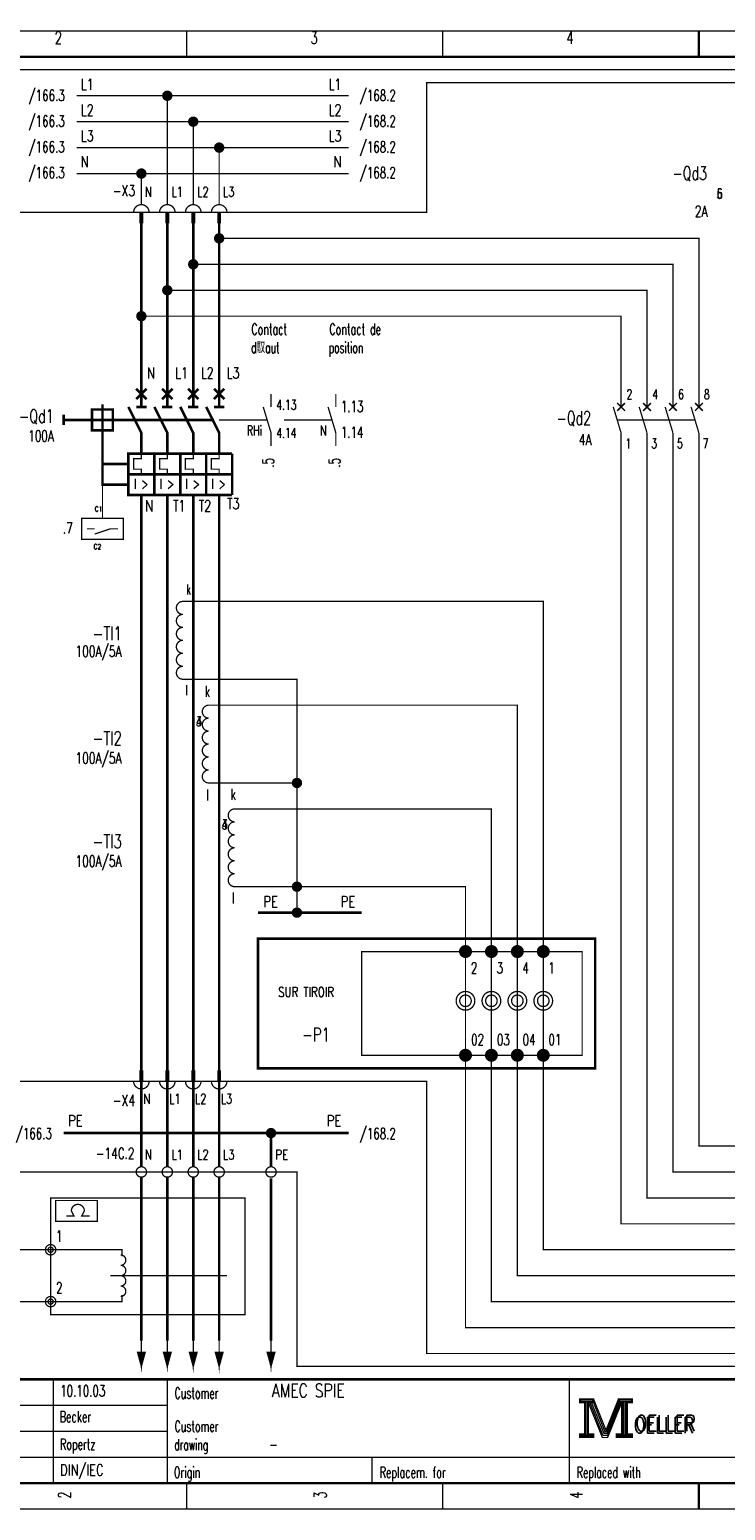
# Model space of a CAD drawing. Header units: centimetres. Extents: x 0 to 491, y -1040 to 69.
# Tile 119 of 181: x 357 to 371, y -640 to -611. Entities that reach past the tile are written whole.
import ezdxf
from ezdxf.enums import TextEntityAlignment as Align

# ---------------------------------------------------------------- set-up
doc = ezdxf.new("R2010")
doc.units = ezdxf.units.CM
doc.header["$MEASUREMENT"] = 0
doc.linetypes.add('GESTRICHELT', pattern=[3.75, 3, -0.75])
doc.linetypes.add('STRICH-PUNKT', pattern=[4.7, 3, -0.75, 0.2, -0.75])
doc.layers.get('0').update_dxf_attribs({"color": 9, "linetype": 'CONTINUOUS'})
doc.layers.add('0L', color=7, linetype='CONTINUOUS')
doc.styles.get("Standard").update_dxf_attribs({"font": 'romans.shx', "bigfont": 'TXT.shx'})

# ---------------------------------------------------------------- blocks, each defined once
blk = doc.blocks.new('BCIRCLE_FILLED')
at = {"color": 0, "linetype": 'Continuous', "const_width": 1, "flags": 128}
blk.add_lwpolyline([(0.5, 0, 1), (-0.5, 0, 1)], format="xyb", close=True, dxfattribs=at)

msp = doc.modelspace()

# ---------------------------------------------------------------- linework, layer by layer
at = {"color": 0, "flags": 128}
for points, const_width in [([(350, -625.75), (350, -611.5), (390.5, -611.5), (390.5, -640), (350, -640), (350, -625.75)], 0.025), ([(363.5, -612.75), (358.25, -612.75)], 0.025), ([(360, -614.85), (360, -612.75)], 0.025), ([(363.5, -613.25), (358.25, -613.25)], 0.025), ([(360.5, -614.85), (360.5, -613.25)], 0.025), ([(363.5, -613.75), (358.25, -613.75)], 0.025), ([(361, -614.85), (361, -613.75)], 0.025), ([(363.5, -614.25), (358.25, -614.25)], 0.025), ([(359.5, -614.85), (359.5, -614.25)], 0.025), ([(359.5, -618.35), (359.5, -615.2)], 0.05), ([(360, -618.35), (360, -615.2)], 0.05), ([(360.5, -618.35), (360.5, -615.2)], 0.05), ([(361, -618.35), (361, -615.2)], 0.05), ([(370.25, -618.75), (370.25, -615.5), (361, -615.5)], 0.025), ([(369.75, -618.75), (369.75, -616), (360.5, -616)], 0.025), ([(369.25, -618.75), (369.25, -616.5), (360, -616.5)], 0.025), ([(368.75, -618.75), (368.75, -617), (359.5, -617)], 0.025), ([(359.25, -618.75), (359.5, -619.25), (359.5, -619.65)], 0.05), ([(359.75, -618.75), (360, -619.25), (360, -619.65)], 0.05), ([(360.25, -618.75), (360.5, -619.25), (360.5, -619.65)], 0.05), ([(360.75, -618.75), (361, -619.25), (361, -619.65)], 0.05), ([(361.85, -618.75), (362, -619.25), (362, -619.5)], 0.025), ([(363.1, -618.75), (363.25, -619.25), (363.25, -619.5)], 0.025), ([(359.5, -619.25), (359.5, -619.75), (359.35, -619.75), (359.35, -619.95), (359.5, -619.95), (359.5, -620.05)], 0.025), ([(360, -619.25), (360, -619.75), (359.85, -619.75), (359.85, -619.95), (360, -619.95), (360, -620.05)], 0.025), ([(360.5, -619.25), (360.5, -619.75), (360.35, -619.75), (360.35, -619.95), (360.5, -619.95), (360.5, -620.05)], 0.025), ([(361, -619.25), (361, -619.75), (360.85, -619.75), (360.85, -619.95), (361, -619.95), (361, -620.05)], 0.025), ([(383.55, -634.5), (368.75, -634.5), (368.75, -619.25)], 0.025), ([(383.55, -634), (369.25, -634), (369.25, -619.25)], 0.025), ([(383.55, -633.5), (369.75, -633.5), (369.75, -619.25)], 0.025), ([(383.55, -633), (370.25, -633), (370.25, -619.25)], 0.025), ([(359.5, -631.55), (359.5, -620.45)], 0.05), ([(360, -631.55), (360, -620.45)], 0.05), ([(360.5, -631.55), (360.5, -620.45)], 0.05), ([(361, -631.55), (361, -620.45)], 0.05), ([(358.75, -620.9), (358.35, -620.9), (358.35, -621.3), (359.15, -621.3), (359.15, -620.9), (358.75, -620.9)], 0.025), ([(358.6, -621.2), (358.9, -621.1), (359.05, -621.1)], 0.025), ([(383.55, -635), (367.25, -635), (367.25, -622.5), (360.3, -622.5)], 0.025), ([(362.5, -626), (362.5, -624), (360.3, -624)], 0.025), ([(383.55, -635.5), (366.75, -635.5), (366.75, -624.5), (360.8, -624.5)], 0.025), ([(362.5, -628), (362.5, -626), (360.8, -626)], 0.025), ([(383.55, -636), (366.25, -636), (366.25, -626.5), (361.3, -626.5)], 0.025), ([(362.5, -628.5), (362.5, -628), (361.3, -628)], 0.025), ([(383.55, -636.5), (365.75, -636.5), (365.75, -628), (362.5, -628)], 0.025), ([(359.5, -633.4), (359.5, -631.9)], 0.05), ([(360, -633.4), (360, -631.9)], 0.05), ([(360.5, -633.4), (360.5, -631.9)], 0.05), ([(361, -633.4), (361, -631.9)], 0.05), ([(357.85, -634.25), (357.85, -634.05), (358.65, -634.05), (358.65, -634.45), (357.85, -634.45), (357.85, -634.25)], 0.025), ([(358.15, -634.25), (358.2, -634.35), (358.05, -634.35)], 0.025), ([(358.4, -634.25), (358.35, -634.35), (358.5, -634.35)], 0.025), ([(357.75, -635), (354.25, -635)], 0.025), ([(359.125, -635.125), (359.125, -635), (357.75, -635)], 0.025), ([(357.75, -636), (354.25, -636)], 0.025), ([(359.125, -635.875), (359.125, -636), (357.75, -636)], 0.025), ([(359.5, -637.25), (359.575, -636.975), (359.425, -636.975), (359.5, -637.25), (359.55, -636.975), (359.525, -636.975), (359.5, -637.25), (359.475, -636.975), (359.45, -636.975), (359.5, -637.25)], 0.025), ([(360, -637.25), (360.075, -636.975), (359.925, -636.975), (360, -637.25), (360.05, -636.975), (360.025, -636.975), (360, -637.25), (359.975, -636.975), (359.95, -636.975), (360, -637.25)], 0.025), ([(360.5, -637.25), (360.575, -636.975), (360.425, -636.975), (360.5, -637.25), (360.55, -636.975), (360.525, -636.975), (360.5, -637.25), (360.475, -636.975), (360.45, -636.975), (360.5, -637.25)], 0.025), ([(361, -637.25), (361.075, -636.975), (360.925, -636.975), (361, -637.25), (361.05, -636.975), (361.025, -636.975), (361, -637.25), (360.975, -636.975), (360.95, -636.975), (361, -637.25)], 0.025), ([(362, -637.25), (362.075, -636.975), (361.925, -636.975), (362, -637.25), (362.05, -636.975), (362.025, -636.975), (362, -637.25), (361.975, -636.975), (361.95, -636.975), (362, -637.25)], 0.025), ([(367.95, -637.88), (367.95, -637.95), (368.05, -637.95), (368.05, -638.55), (367.95, -638.55), (367.95, -638.62), (368.22, -638.62), (368.22, -638.55), (368.12, -638.55), (368.12, -637.95), (368.22, -637.95), (368.22, -637.88), (367.95, -637.88)], 0.025), ([(368.07, -637.93), (368.07, -638.57), (368.1, -638.57), (368.1, -637.93)], 0.025), ([(368.12, -637.95), (368.39, -638.62), (368.49, -638.62), (368.76, -637.95)], 0.025), ([(368.18, -637.95), (368.42, -638.54), (368.46, -638.54)], 0.025), ([(368.22, -637.88), (368.46, -638.48), (368.7, -637.88)], 0.025), ([(368.22, -637.95), (368.44, -638.51), (368.47, -638.51)], 0.025), ([(368.46, -638.58), (368.49, -638.58), (368.74, -637.95)], 0.025), ([(368.46, -638.54), (368.48, -638.54), (368.72, -637.95)], 0.025), ([(368.76, -637.95), (368.76, -638.55), (368.66, -638.55), (368.66, -638.62), (368.71, -638.62)], 0.025), ([(368.7, -637.88), (368.7, -637.95), (368.8, -637.95), (368.8, -638.55), (368.7, -638.55), (368.7, -638.62), (368.97, -638.62), (368.97, -638.55), (368.87, -638.55), (368.87, -637.95), (368.97, -637.95), (368.97, -637.88), (368.7, -637.88)], 0.025), ([(368.78, -637.93), (368.78, -638.57), (368.83, -638.57), (368.83, -637.93), (368.85, -637.93), (368.85, -638.57)], 0.025)]:
    msp.add_lwpolyline(points, dxfattribs=dict(at, const_width=const_width))
for points, const_width in [([(350, -611.5), (390.5, -611.5), (390.5, -640), (350, -640)], 0.025), ([(350.5, -612), (390, -612), (390, -639.5), (350.5, -639.5)], 0.05), ([(350.5, -612), (390, -612), (390, -639.5), (350.5, -639.5)], 0.025), ([(359.475, -615), (359.525, -615), (359.525, -615.2), (359.475, -615.2)], 0.025), ([(359.975, -615), (360.025, -615), (360.025, -615.2), (359.975, -615.2)], 0.025), ([(360.475, -615), (360.525, -615), (360.525, -615.2), (360.475, -615.2)], 0.025), ([(360.975, -615), (361.025, -615), (361.025, -615.2), (360.975, -615.2)], 0.025), ([(358.55, -619.2), (358.95, -619.2), (358.95, -618.8), (358.55, -618.8)], 0.05), ([(359.25, -620.45), (360.75, -620.45), (360.75, -619.65), (359.25, -619.65)], 0.05), ([(368, -631.25), (363.75, -631.25), (363.75, -629.25), (368, -629.25)], 0.025), ([(359.475, -631.75), (359.525, -631.75), (359.525, -631.55), (359.475, -631.55)], 0.025), ([(359.975, -631.75), (360.025, -631.75), (360.025, -631.55), (359.975, -631.55)], 0.025), ([(360.475, -631.75), (360.525, -631.75), (360.525, -631.55), (360.475, -631.55)], 0.025), ([(360.975, -631.75), (361.025, -631.75), (361.025, -631.55), (360.975, -631.55)], 0.025), ([(367.97, -637.9), (368.2, -637.9), (368.2, -637.93), (367.97, -637.93)], 0.025), ([(368.72, -637.9), (368.95, -637.9), (368.95, -637.93), (368.72, -637.93)], 0.025), ([(367.97, -638.57), (368.2, -638.57), (368.2, -638.6), (367.97, -638.6)], 0.025), ([(368.68, -638.57), (368.95, -638.57), (368.95, -638.6), (368.68, -638.6)], 0.025)]:
    msp.add_lwpolyline(points, close=True, dxfattribs=dict(at, const_width=const_width))
at = {"color": 0}
for points, const_width in [([(360.375, -611.5), (360.375, -612)], 0.025), ([(365.312, -611.5), (365.312, -612)], 0.025), ([(370.25, -612), (370.25, -611.5)], 0.05), ([(370.25, -611.5), (370.25, -612)], 0.025), ([(359.5, -615), (359.5, -615.2)], 0.025), ([(360, -615), (360, -615.2)], 0.025), ([(360.5, -615), (360.5, -615.2)], 0.025), ([(361, -615), (361, -615.2)], 0.025), ([(359.4, -618.4), (359.6, -618.6)], 0.05), ([(359.6, -618.4), (359.4, -618.6)], 0.05), ([(359.5, -618.35), (359.5, -618.75)], 0.05), ([(360.1, -618.4), (359.9, -618.6)], 0.05), ([(359.9, -618.4), (360.1, -618.6)], 0.05), ([(360, -618.35), (360, -618.75)], 0.05), ([(360.6, -618.4), (360.4, -618.6)], 0.05), ([(360.4, -618.4), (360.6, -618.6)], 0.05), ([(360.5, -618.35), (360.5, -618.75)], 0.05), ([(361.1, -618.4), (360.9, -618.6)], 0.05), ([(360.9, -618.4), (361.1, -618.6)], 0.05), ([(361, -618.35), (361, -618.75)], 0.05), ([(358.75, -618.7), (358.75, -619.2)], 0.05), ([(362, -618.5), (362, -618.75)], 0.025), ([(363.25, -618.5), (363.25, -618.75)], 0.025), ([(368.675, -618.675), (368.825, -618.825)], 0.03), ([(368.825, -618.675), (368.725, -618.775)], 0.03), ([(369.175, -618.675), (369.325, -618.825)], 0.03), ([(369.325, -618.675), (369.175, -618.825)], 0.03), ([(369.825, -618.675), (369.675, -618.825)], 0.03), ([(369.675, -618.675), (369.825, -618.825)], 0.03), ([(370.325, -618.675), (370.175, -618.825)], 0.03), ([(370.175, -618.675), (370.325, -618.825)], 0.03), ([(358, -618.9), (358, -619.1)], 0.05), ([(359.4, -618.75), (359.6, -618.75)], 0.05), ([(359.9, -618.75), (360.1, -618.75)], 0.05), ([(360.4, -618.75), (360.6, -618.75)], 0.05), ([(360.9, -618.75), (361.1, -618.75)], 0.05), ([(368.6, -618.75), (368.75, -619.25)], 0.025), ([(368.8, -618.7), (368.675, -618.825)], 0.03), ([(369.1, -618.75), (369.25, -619.25)], 0.025), ([(369.6, -618.75), (369.75, -619.25)], 0.025), ([(370.1, -618.75), (370.25, -619.25)], 0.025), ([(358.55, -619), (358.95, -619)], 0.05), ([(359.75, -619.65), (359.75, -620.45)], 0.05), ([(360.25, -619.65), (360.25, -620.45)], 0.05), ([(360.75, -619.65), (360.75, -620.45)], 0.05), ([(360.75, -619.65), (361.25, -619.65)], 0.05), ([(361.25, -619.65), (361.25, -620.45)], 0.05), ([(359.25, -620.05), (360.75, -620.05)], 0.05), ([(360.75, -620.05), (361.25, -620.05)], 0.05), ([(361.25, -620.45), (360.75, -620.45)], 0.05), ([(358.45, -621.1), (358.6, -621.1)], 0.025), ([(365.75, -630), (365.75, -629.25)], 0.025), ([(366.25, -630), (366.25, -629.25)], 0.025), ([(366.75, -630), (366.75, -629.25)], 0.025), ([(367.25, -630), (367.25, -629.25)], 0.025), ([(365.75, -630.4), (365.75, -631.25)], 0.025), ([(366.25, -630.4), (366.25, -631.25)], 0.025), ([(366.75, -630.4), (366.75, -631.25)], 0.025), ([(367.25, -630.4), (367.25, -631.25)], 0.025), ([(359.5, -631.55), (359.5, -631.75)], 0.025), ([(360, -631.55), (360, -631.75)], 0.025), ([(360.5, -631.55), (360.5, -631.75)], 0.025), ([(361, -631.55), (361, -631.75)], 0.025), ([(358.9, -635.5), (361.15, -635.5)], 0.025), ([(359.5, -636.75), (359.5, -637.25)], 0.025), ([(360, -636.75), (360, -637.25)], 0.025), ([(360.5, -636.75), (360.5, -637.25)], 0.025), ([(361, -636.75), (361, -637.25)], 0.025), ([(362, -636.75), (362, -637.25)], 0.025), ([(390, -637.5), (350.5, -637.5)], 0.05), ([(357.8, -637.5), (357.8, -639.5)], 0.025), ([(360, -637.5), (360, -639.5)], 0.025), ([(367.75, -637.5), (367.75, -639.5)], 0.025), ([(350.5, -638), (360, -638)], 0.025), ([(368.15, -637.95), (368.4, -638.58)], 0.025), ([(368.47, -638.51), (368.7, -637.94)], 0.025), ([(350.5, -638.5), (360, -638.5)], 0.025), ([(368.4, -638.58), (368.46, -638.58)], 0.025), ([(350.5, -639), (372, -639)], 0.025), ([(363.95, -639), (363.95, -639.5)], 0.025), ([(360.375, -640), (360.375, -639.5)], 0.025), ([(365.312, -640), (365.312, -639.5)], 0.025), ([(370.25, -639.5), (370.25, -640)], 0.05), ([(370.25, -640), (370.25, -639.5)], 0.025)]:
    msp.add_lwpolyline(points, dxfattribs=dict(at, const_width=const_width))
at = {"color": 0, "linetype": 'GESTRICHELT', "flags": 128}
for points, const_width in [([(356.75, -612.25), (385, -612.25), (385, -637.25), (362.5, -637.25), (362.5, -633.5), (356.75, -633.5), (356.75, -612.25)], 0.025), ([(357, -615), (365, -615), (365, -612.5), (383.75, -612.5), (383.75, -617.5)], 0.025), ([(383.75, -620.75), (383.75, -637), (365, -637), (365, -631.75), (357, -631.75), (357, -615)], 0.025), ([(358.75, -619.2), (358.75, -620.25), (359.25, -620.25)], 0.05), ([(359.5, -636.75), (359.5, -633.6)], 0.05), ([(360, -636.75), (360, -633.6)], 0.05), ([(360.5, -636.75), (360.5, -633.6)], 0.05), ([(361, -636.75), (361, -633.6)], 0.05)]:
    msp.add_lwpolyline(points, dxfattribs=dict(at, const_width=const_width))
at = {"color": 0, "const_width": 0.025, "flags": 128}
for points in [[(359.65, -615, 1), (359.35, -615, 1)], [(360.15, -615, 1), (359.85, -615, 1)], [(360.65, -615, 1), (360.35, -615, 1)], [(361.15, -615, 1), (360.85, -615, 1)], [(360.3, -622.5, 1), (360.3, -622.75, 1)], [(360.3, -622.75, 1), (360.3, -623, 1)], [(360.3, -623, 1), (360.3, -623.25, 1)], [(360.3, -623.25, 1), (360.3, -623.5, 1)], [(360.3, -623.5, 1), (360.3, -623.75, 1)], [(360.3, -623.75, 1), (360.3, -624, 1)], [(360.8, -624.5, 1), (360.8, -624.75, 1)], [(360.8, -624.75, 1), (360.8, -625, 1)], [(360.8, -625, 1), (360.8, -625.25, 1)], [(360.8, -625.25, 1), (360.8, -625.5, 1)], [(360.8, -625.5, 1), (360.8, -625.75, 1)], [(360.8, -625.75, 1), (360.8, -626, 1)], [(361.3, -626.5, 1), (361.3, -626.75, 1)], [(361.3, -626.75, 1), (361.3, -627, 1)], [(361.3, -627, 1), (361.3, -627.25, 1)], [(361.3, -627.25, 1), (361.3, -627.5, 1)], [(361.3, -627.5, 1), (361.3, -627.75, 1)], [(361.3, -627.75, 1), (361.3, -628, 1)], [(359.35, -631.75, 1), (359.65, -631.75, 1)], [(359.85, -631.75, 1), (360.15, -631.75, 1)], [(360.35, -631.75, 1), (360.65, -631.75, 1)], [(360.85, -631.75, 1), (361.15, -631.75, 1)], [(358.4, -634.25, 1), (358.15, -634.25, 1)], [(359.1, -635.3, 1), (359.1, -635.1, 1)], [(359.1, -635.5, 1), (359.1, -635.3, 1)], [(359.1, -635.7, 1), (359.1, -635.5, 1)], [(359.1, -635.9, 1), (359.1, -635.7, 1)]]:
    msp.add_lwpolyline(points, format="xyb", dxfattribs=at)
at = {"color": 0, "linetype": 'GESTRICHELT'}
for points, const_width in [([(358, -619), (358.55, -619)], 0.05), ([(358.95, -619), (360.4, -619)], 0.05), ([(360.35, -619), (360.9, -619)], 0.05), ([(361, -619), (361.92, -619)], 0.025), ([(362.25, -619), (363.17, -619)], 0.025), ([(368.675, -619), (370.175, -619)], 0.025), ([(358.75, -619.85), (359.25, -619.85)], 0.05), ([(358.75, -620), (358.75, -620.9)], 0.025)]:
    msp.add_lwpolyline(points, dxfattribs=dict(at, const_width=const_width))
at = {"color": 0, "linetype": 'STRICH-PUNKT', "const_width": 0.05, "flags": 128}
for points in [[(363.75, -628.5), (361.75, -628.5)], [(363.5, -632.75), (358, -632.75)], [(362, -633.4), (362, -632.75)]]:
    msp.add_lwpolyline(points, dxfattribs=at)
msp.add_lwpolyline([(361.75, -629), (368.25, -629), (368.25, -631.5), (361.75, -631.5)], close=True, dxfattribs=at)
at = {"color": 0, "flags": 128}
for points, const_width in [([(365.85, -629.25, 1), (365.65, -629.25, 1)], 0.05), ([(365.8, -629.25, 1), (365.7, -629.25, 1)], 0.05), ([(365.775, -629.25, 1), (365.725, -629.25, 1)], 0.05), ([(366.35, -629.25, 1), (366.15, -629.25, 1)], 0.05), ([(366.3, -629.25, 1), (366.2, -629.25, 1)], 0.05), ([(366.275, -629.25, 1), (366.225, -629.25, 1)], 0.05), ([(366.85, -629.25, 1), (366.65, -629.25, 1)], 0.05), ([(366.8, -629.25, 1), (366.7, -629.25, 1)], 0.05), ([(366.775, -629.25, 1), (366.725, -629.25, 1)], 0.05), ([(367.35, -629.25, 1), (367.15, -629.25, 1)], 0.05), ([(367.3, -629.25, 1), (367.2, -629.25, 1)], 0.05), ([(367.275, -629.25, 1), (367.225, -629.25, 1)], 0.05), ([(365.93, -630.2, 1), (365.57, -630.2, 1)], 0.025), ([(365.861, -630.2, 1), (365.639, -630.2, 1)], 0.025), ([(366.43, -630.2, 1), (366.07, -630.2, 1)], 0.025), ([(366.361, -630.2, 1), (366.139, -630.2, 1)], 0.025), ([(366.93, -630.2, 1), (366.57, -630.2, 1)], 0.025), ([(366.861, -630.2, 1), (366.639, -630.2, 1)], 0.025), ([(367.43, -630.2, 1), (367.07, -630.2, 1)], 0.025), ([(367.361, -630.2, 1), (367.139, -630.2, 1)], 0.025), ([(365.85, -631.25, 1), (365.65, -631.25, 1)], 0.05), ([(365.8, -631.25, 1), (365.7, -631.25, 1)], 0.05), ([(365.775, -631.25, 1), (365.725, -631.25, 1)], 0.05), ([(366.35, -631.25, 1), (366.15, -631.25, 1)], 0.05), ([(366.3, -631.25, 1), (366.2, -631.25, 1)], 0.05), ([(366.275, -631.25, 1), (366.225, -631.25, 1)], 0.05), ([(366.85, -631.25, 1), (366.65, -631.25, 1)], 0.05), ([(366.8, -631.25, 1), (366.7, -631.25, 1)], 0.05), ([(366.775, -631.25, 1), (366.725, -631.25, 1)], 0.05), ([(367.35, -631.25, 1), (367.15, -631.25, 1)], 0.05), ([(367.3, -631.25, 1), (367.2, -631.25, 1)], 0.05), ([(367.275, -631.25, 1), (367.225, -631.25, 1)], 0.05), ([(359.6, -633.5, 1), (359.4, -633.5, 1)], 0.025), ([(360.1, -633.5, 1), (359.9, -633.5, 1)], 0.025), ([(360.6, -633.5, 1), (360.4, -633.5, 1)], 0.025), ([(361.1, -633.5, 1), (360.9, -633.5, 1)], 0.025), ([(362.1, -633.5, 1), (361.9, -633.5, 1)], 0.025), ([(357.85, -635, 1), (357.65, -635, 1)], 0.025), ([(357.8, -635, 1), (357.7, -635, 1)], 0.025), ([(357.85, -636, 1), (357.65, -636, 1)], 0.025), ([(357.8, -636, 1), (357.7, -636, 1)], 0.025)]:
    msp.add_lwpolyline(points, format="xyb", close=True, dxfattribs=dict(at, const_width=const_width))
at = {"color": 0, "linetype": 'STRICH-PUNKT', "const_width": 0.05}
msp.add_lwpolyline([(362, -633.625), (362, -636.75)], dxfattribs=at)
at = {"color": 0, "linetype": 'GESTRICHELT', "const_width": 0.025, "flags": 128}
msp.add_lwpolyline([(357.75, -634), (361.5, -634), (361.5, -636.25), (357.75, -636.25)], close=True, dxfattribs=at)
at = {"layer": '0L', "color": 0}
for points in [[(359.475, -631.755), (359.525, -631.755), (359.475, -631.895), (359.525, -631.895)], [(359.975, -631.755), (360.025, -631.755), (359.975, -631.895), (360.025, -631.895)], [(360.475, -631.755), (360.525, -631.755), (360.475, -631.895), (360.525, -631.895)], [(360.975, -631.755), (361.025, -631.755), (360.975, -631.895), (361.025, -631.895)]]:
    msp.add_solid(points, dxfattribs=at)

# ---------------------------------------------------------------- block references
at = {"color": 0, "xscale": 0.1, "yscale": 0.1, "zscale": 0.1}
for p in [(360, -612.75), (360.5, -613.25), (361, -613.75), (359.5, -614.25), (361, -615.5), (360.5, -616), (360, -616.5), (359.5, -617), (362.5, -626), (362.5, -628), (362.5, -628), (362.5, -628.5), (362, -632.75)]:
    msp.add_blockref('BCIRCLE_FILLED', p, dxfattribs=at)

# ---------------------------------------------------------------- texts
at = {"color": 0}
for s, height, width, p in [('2', 0.238, 0.672, (357.899, -611.514)), ('3', 0.238, 0.672, (362.832, -611.514)), ('4', 0.238, 0.672, (367.766, -611.514)), ('I >', 0.1905, 0.717333, (359.496, -620.139)), ('I >', 0.1905, 0.717333, (359.993, -620.139)), ('I >', 0.1905, 0.717333, (360.49, -620.139)), ('I >', 0.1905, 0.717333, (360.987, -620.139)), ('l', 0.214, 0.6, (360.774, -626.123)), ('l', 0.214, 0.6, (361.271, -628.11)), ('-P1', 0.2619, 0.709333, (362.868, -630.722))]:
    msp.add_text(s, height=height, dxfattribs=dict(at, width=width)).set_placement(p, align=Align.TOP_CENTER)
for s, height, width, p in [('/166.3', 0.2143, 0.68, (358.023, -612.636)), ('L1', 0.2143, 0.716, (363.357, -612.423)), ('L2', 0.2143, 0.716, (363.357, -612.92)), ('/166.3', 0.2143, 0.68, (358.023, -613.133)), ('L3', 0.2143, 0.716, (363.357, -613.417)), ('/166.3', 0.2143, 0.68, (358.023, -613.63)), ('/166.3', 0.2143, 0.68, (358.023, -614.126)), ('N', 0.214, 0.76, (363.359, -613.913)), ('-Qd3', 0.2619, 0.682, (370.407, -614.112)), ('2A', 0.2143, 0.716, (370.419, -614.872)), ('-Qd1', 0.2619, 0.682, (357.807, -618.797)), ('-Qd2', 0.2619, 0.682, (368.171, -618.833)), ('100A', 0.2143, 0.694, (357.813, -619.202)), ('RHi', 0.1905, 0.706667, (361.828, -619.109)), ('N', 0.191, 0.76, (363.076, -619.109)), ('4A', 0.2143, 0.716, (368.183, -619.273)), ('.7', 0.2143, 0.684, (358.177, -620.976)), ('.7', 0.2143, 0.684, (358.177, -620.976)), ('-TI1', 0.2619, 0.722, (359.124, -622.985)), ('100A/5A', 0.2143, 0.700571, (359.116, -623.354)), ('4', 0.191, 0.672, (360.664, -624.717)), ('3', 0.191, 0.672, (360.664, -624.717)), ('-TI2', 0.2619, 0.722, (359.124, -625.008)), ('100A/5A', 0.2143, 0.700571, (359.116, -625.413)), ('4', 0.191, 0.672, (361.161, -626.705)), ('3', 0.191, 0.672, (361.161, -626.705)), ('-TI3', 0.2619, 0.722, (359.124, -626.996)), ('100A/5A', 0.2143, 0.700571, (359.116, -627.4)), ('-X4', 0.2143, 0.709333, (359.379, -632.014)), ('/166.3', 0.2143, 0.68, (357.775, -632.653)), ('PE', 0.2143, 0.76, (363.356, -632.405))]:
    msp.add_text(s, height=height, dxfattribs=dict(at, width=width)).set_placement(p, align=Align.TOP_RIGHT)
for s, height, width, p in [('L1', 0.2143, 0.716, (358.335, -612.423)), ('/168.2', 0.2143, 0.68, (363.709, -612.636)), ('L2', 0.2143, 0.716, (358.335, -612.92)), ('/168.2', 0.2143, 0.68, (363.709, -613.133)), ('L3', 0.2143, 0.716, (358.335, -613.417)), ('/168.2', 0.2143, 0.68, (363.709, -613.63)), ('N', 0.214, 0.76, (358.332, -613.913)), ('/168.2', 0.2143, 0.68, (363.709, -614.126)), ('Contact', 0.2143, 0.622857, (361.622, -617.143)), ('Contact de', 0.2143, 0.6256, (363.125, -617.143)), ('d馭aut', 0.2143, 0.6, (361.615, -617.498)), ('position', 0.2143, 0.6, (363.113, -617.498)), ('4.13', 0.1905, 0.678, (362.104, -618.613)), ('1.13', 0.2143, 0.678, (363.346, -618.634)), ('1.14', 0.2143, 0.678, (363.346, -619.131)), ('1', 0.191, 0.672, (368.835, -619.358)), ('3', 0.191, 0.672, (369.332, -619.358)), ('5', 0.191, 0.672, (369.829, -619.358)), ('7', 0.191, 0.672, (370.326, -619.358)), ('N', 0.214, 0.76, (359.574, -620.55)), ('T1', 0.2143, 0.716, (360.11, -620.55)), ('T2', 0.2143, 0.716, (360.607, -620.55)), ('C2', 0.0953, 0.716, (358.578, -621.395)), ('l', 0.191, 0.6, (360.35, -624.114)), ('PE', 0.2143, 0.76, (361.851, -628.181)), ('PE', 0.2143, 0.76, (363.342, -628.181)), ('2', 0.214, 0.672, (365.854, -629.459)), ('3', 0.214, 0.672, (366.351, -629.459)), ('4', 0.214, 0.672, (366.848, -629.459)), ('1', 0.214, 0.672, (367.345, -629.459)), ('SUR TIROIR', 0.1905, 0.7536, (362.138, -629.934)), ('02', 0.2143, 0.672, (365.859, -630.843)), ('03', 0.2143, 0.672, (366.356, -630.843)), ('04', 0.2143, 0.672, (366.853, -630.843)), ('01', 0.2143, 0.672, (367.35, -630.843)), ('N', 0.191, 0.76, (359.538, -631.993)), ('L1', 0.1905, 0.716, (360.038, -631.993)), ('L2', 0.1905, 0.716, (360.535, -631.993)), ('L3', 0.1905, 0.716, (361.032, -631.993)), ('PE', 0.2143, 0.76, (358.089, -632.405)), ('/168.2', 0.2143, 0.68, (363.709, -632.653)), ('Customer', 0.2143, 0.62, (360.14, -637.658)), ('Customer', 0.2143, 0.62, (360.14, -638.296)), ('OELLER', 0.3096, 0.76, (368.996, -638.225)), ('OELLER', 0.3096, 0.76, (368.996, -638.225)), ('OELLER', 0.3096, 0.76, (369.032, -638.19)), ('drawing', 0.2143, 0.6, (360.133, -638.651)), ('Origin', 0.2143, 0.626667, (360.127, -639.184)), ('Replacem. for', 0.21431, 0.627077, (364.097, -639.184)), ('Replaced with', 0.21431, 0.619692, (367.895, -639.184))]:
    msp.add_text(s, height=height, dxfattribs=dict(at, width=width)).set_placement(p, align=Align.TOP_LEFT)
for s, width, p in [('-X3', 0.709333, (359.379, -614.751)), ('-14C.2', 0.694667, (359.369, -633.313))]:
    msp.add_text(s, height=0.2143, dxfattribs=dict(at, width=width)).set_placement(p, align=Align.BOTTOM_RIGHT)
for s, height, width, p in [('N', 0.191, 0.76, (359.565, -614.755)), ('L1', 0.1905, 0.716, (360.082, -614.755)), ('L2', 0.1905, 0.716, (360.579, -614.755)), ('L3', 0.1905, 0.716, (361.076, -614.755)), ('5', 0.191, 0.672, (370.596, -614.791)), ('6', 0.191, 0.672, (370.596, -614.791)), ('N', 0.214, 0.76, (359.607, -618.265)), ('L1', 0.2143, 0.716, (360.153, -618.265)), ('L2', 0.2143, 0.716, (360.65, -618.265)), ('L3', 0.2143, 0.716, (361.147, -618.265)), ('2', 0.191, 0.672, (368.857, -618.659)), ('4', 0.191, 0.672, (369.354, -618.659)), ('6', 0.191, 0.672, (369.851, -618.659)), ('8', 0.191, 0.672, (370.348, -618.659)), ('4.14', 0.1905, 0.678, (362.104, -619.405)), ('C1', 0.0953, 0.716, (358.6, -620.793)), ('T3', 0.2143, 0.716, (361.154, -620.785)), ('k', 0.191, 0.6, (360.368, -622.422)), ('N', 0.191, 0.76, (359.565, -633.318)), ('L1', 0.1905, 0.716, (360.082, -633.318)), ('L2', 0.1905, 0.716, (360.579, -633.318)), ('L3', 0.1905, 0.716, (361.076, -633.318)), ('PE', 0.1905, 0.76, (362.083, -633.318)), ('1', 0.214, 0.672, (357.855, -634.91)), ('2', 0.214, 0.672, (357.855, -635.904)), ('10.10.03', 0.2143, 0.678, (357.934, -637.892)), ('AMEC SPIE', 0.2619, 0.752889, (362.016, -637.923)), ('Becker', 0.2143, 0.626667, (357.927, -638.389)), ('Ropertz', 0.2143, 0.622857, (357.932, -638.921)), ('-', 0.214, 0.696, (361.965, -638.921)), ('DIN/IEC', 0.2143, 0.750857, (357.935, -639.418))]:
    msp.add_text(s, height=height, dxfattribs=dict(at, width=width)).set_placement(p, align=Align.BOTTOM_LEFT)
at = {"color": 0, "width": 0.684}
for p in [(361.838, -619.734), (361.838, -619.734), (363.116, -619.734), (363.116, -619.734)]:
    msp.add_text('.5', height=0.2143, rotation=90, dxfattribs=at).set_placement(p, align=Align.TOP_RIGHT)
at = {"color": 0, "width": 0.6}
for p in [(360.774, -624.405), (361.271, -626.392)]:
    msp.add_text('k', height=0.214, dxfattribs=at).set_placement(p, align=Align.BOTTOM_CENTER)
at = {"color": 0, "width": 0.672}
for s, p in [('2', (357.899, -639.73)), ('3', (362.832, -639.73)), ('4', (367.766, -639.73))]:
    msp.add_text(s, height=0.238, rotation=90, dxfattribs=at).set_placement(p, align=Align.TOP_CENTER)

doc.saveas('drawing.dxf')
